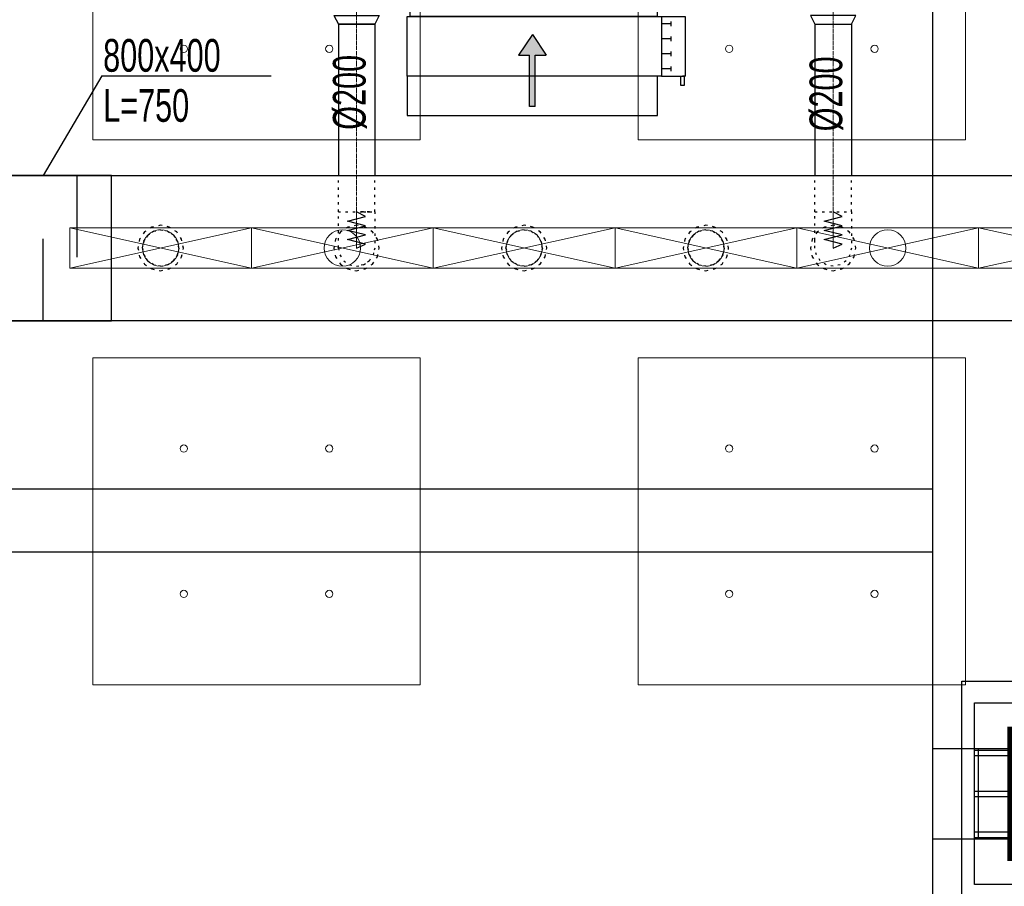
# Model space of a CAD drawing. Header units: centimetres. Extents: x -228435 to 46820, y -89367 to 152985.
# Tile 56 of 252: x -40343 to -34926, y 40490 to 45261. Entities that reach past the tile are written whole.
import ezdxf

# ---------------------------------------------------------------- set-up
doc = ezdxf.new("R2010")
doc.units = ezdxf.units.CM
doc.header["$LTSCALE"] = 50
doc.header["$PDMODE"] = 35
doc.header["$PDSIZE"] = 0.1
for name, pattern in [('CADVENT_CENTERLINE', [9.9, 7.4, -1, 0.5, -1]), ('CADVENT_HIDDEN', [0.8, 0.25, -0.55]), ('Kondygnacja  -0_5$0$HIDDEN', [9.525, 6.35, -3.175]), ('Kondygnacja  -0_5$0$HIDDEN2', [4.7625, 3.175, -1.5875]), ('Osie rzutów$0$DASHDOT2', [12.7, 6.35, -3.175, 0, -3.175])]:
    doc.linetypes.add(name, pattern=pattern)
doc.layers.get('0').update_dxf_attribs({"color": 8})
doc.layers.get('DEFPOINTS').update_dxf_attribs({"color": 8})
for name, color, linetype in [('01-103-Went PP_poziom-0_5$0$L_Nawiew', 3, 'Continuous'), ('bgde-nawiewEXP', 1, 'Continuous'), ('bgde-nawiewHIDDEN', 1, 'Continuous'), ('bgde-tekst', 7, 'Continuous'), ('bgde-wywiewSOL', 5, 'Continuous'), ('bgde_tlumik', 6, 'Continuous'), ('bgde_wymiary tłumik VAV', 7, 'Continuous'), ('Kondygnacja  -0_5$0$ARCH_KONSTR_POWYŻEJ RZUTU', 8, 'Kondygnacja  -0_5$0$HIDDEN'), ('Kondygnacja  -0_5$0$ARCH_KONSTR_POWYŻEJ RZUTU_IST', 8, 'Kondygnacja  -0_5$0$HIDDEN2'), ('Kondygnacja  -0_5$0$ARCH_KONSTRUKCJA_NIEWIDOCZNA', 8, 'Continuous'), ('Kondygnacja  -0_5$0$ARCH_OKŁADZINA', 8, 'Continuous'), ('Kondygnacja  -0_5$0$ARCH_SŁUPY', 8, 'Continuous'), ('Osie rzutów$0$ARCH_INFO_OSIE_IST', 8, 'Osie rzutów$0$DASHDOT2'), ('Osie rzutów$0$ARCH_INFO_OSIE_OPISY_IST', 8, 'Continuous')]:
    doc.layers.add(name, color=color, linetype=linetype)
for name, color, linetype, lineweight in [('bgde-nawiewCEN', 7, 'Continuous', 13), ('bgde_nawiewnik', 11, 'Continuous', 5), ('Kondygnacja  -0_5$0$ARCH_INFO_WYMIARY', 8, 'Continuous', 9), ('SU Lampy kwadratowe  -05$0$ARCH_SUFITY_PODWIESZANE', 8, 'Continuous', 9)]:
    doc.layers.add(name, color=color, linetype=linetype, lineweight=lineweight)
doc.styles.add('Kondygnacja  -0_5$0$Romans', font='Romans.shx', dxfattribs={"width": 0.7})
doc.dimstyles.new('Kondygnacja  -0_5$0$Wymiary 1-100', dxfattribs={"dimtxt": 12, "dimasz": 10, "dimexe": 5, "dimexo": 0, "dimgap": 4, "dimtad": 1, "dimrnd": 0.5, "dimzin": 12, "dimdsep": 46, "dimtxsty": 'Kondygnacja  -0_5$0$Romans', "dimblk": 'Kondygnacja  -0_5$0$_Oblique', "dimcen": 10, "dimdle": 10, "dimclrt": 55, "dimazin": 0, "dimtfac": 1, "dimtmove": 1, "dimatfit": 3, "dimfxl": 0, "dimtolj": 1, "dimtzin": 0, "dimarcsym": 0})
pattern_1 = [(45, (-1133.3117, -3177.9858), (-0.6735192, 0.6735192), [])]

# ---------------------------------------------------------------- blocks, each defined once
blk = doc.blocks.new('Osie rzutów')
at = {"layer": 'Osie rzutów$0$ARCH_INFO_OSIE_IST', "ltscale": 10}
blk.add_line((4436.04, 8600), (15156.54, 8600), dxfattribs=at)
blk = doc.blocks.new('SU Lampy kwadratowe  -05$0$moduł sufitu')
at = {"layer": 'SU Lampy kwadratowe  -05$0$ARCH_SUFITY_PODWIESZANE'}
for points in [[(60, -60), (240, -60), (240, -240), (60, -240)], [(360, -60), (540, -60), (540, -240), (360, -240)], [(60, -360), (240, -360), (240, -540), (60, -540)], [(360, -360), (540, -360), (540, -540), (360, -540)]]:
    blk.add_lwpolyline(points, close=True, dxfattribs=at)
for centre in [(110, -190), (190, -190), (410, -190), (490, -190), (110, -410), (190, -410), (410, -410), (490, -410), (110, -490), (190, -490), (410, -490), (490, -490)]:
    blk.add_circle(centre, 2, dxfattribs=at)
blk = doc.blocks.new('SU Lampy kwadratowe  -05')
at = {"layer": 'SU Lampy kwadratowe  -05$0$ARCH_SUFITY_PODWIESZANE'}
blk.add_blockref('SU Lampy kwadratowe  -05$0$moduł sufitu', (8060, 9200), dxfattribs=at)
blk = doc.blocks.new('Kondygnacja  -0_5$0$_Oblique')
at = {"color": 0, "linetype": 'ByBlock', "lineweight": -2}
blk.add_line((-0.5, -0.5), (0.5, 0.5), dxfattribs=at)
blk = doc.blocks.new('*D148')
at = {"layer": 'DEFPOINTS', "color": 0}
for p in [(-59190, 47690), (5862.4, 47690), (6190, 43700)]:
    blk.add_point(p, dxfattribs=at)
at = {"layer": 'Kondygnacja  -0_5$0$ARCH_INFO_WYMIARY', "color": 0, "lineweight": -2}
for p, q in [((5854.4, 47690), (5867.4, 47690)), ((5862.4, 43690), (5862.4, 47700)), ((5870.4, 43700), (5857.4, 43700))]:
    blk.add_line(p, q, dxfattribs=at)
at = {"layer": 'Kondygnacja  -0_5$0$ARCH_INFO_WYMIARY', "color": 0, "lineweight": -2, "xscale": 10, "yscale": 10, "zscale": 10}
for p, rotation in [((5862.4, 47690), 90), ((5862.4, 43700), 270)]:
    blk.add_blockref('Kondygnacja  -0_5$0$_Oblique', p, dxfattribs=dict(at, rotation=rotation))
at = {"layer": 'Kondygnacja  -0_5$0$ARCH_INFO_WYMIARY', "color": 55, "insert": (5852.4, 45695), "char_height": 12, "attachment_point": 5, "rotation": 90, "style": 'Kondygnacja  -0_5$0$Romans'}
blk.add_mtext('\\A1;3990', dxfattribs=at)
blk = doc.blocks.new('Kondygnacja  -0_5$0$słup_kwadrat')
at = {"layer": 'Kondygnacja  -0_5$0$ARCH_SŁUPY', "lineweight": 40}
h = blk.add_hatch(dxfattribs=at)
h.set_pattern_fill('ANSI31', color=256, scale=0.3, style=0)
h.set_pattern_definition(pattern_1)
h.paths.add_polyline_path([(36, 34), (39, 34), (39, 84), (36, 84)])
h = blk.add_hatch(dxfattribs=at)
h.set_pattern_fill('ANSI31', color=256, scale=0.3, style=0)
h.set_pattern_definition(pattern_1)
h.paths.add_polyline_path([(89, 80), (89, 83), (39, 83), (39, 80)])
h = blk.add_hatch(dxfattribs=at)
h.set_pattern_fill('ANSI31', color=256, scale=0.3, style=0)
h.set_pattern_definition(pattern_1)
h.paths.add_polyline_path([(89, 34), (92, 34), (92, 84), (89, 84)])
h = blk.add_hatch(dxfattribs=at)
h.set_pattern_fill('ANSI31', color=256, scale=0.3, style=0)
h.set_pattern_definition(pattern_1)
h.paths.add_polyline_path([(89, 57.5), (89, 60.5), (39, 60.5), (39, 57.5)])
h = blk.add_hatch(dxfattribs=at)
h.set_pattern_fill('ANSI31', color=256, scale=0.3, style=0)
h.set_pattern_definition(pattern_1)
h.paths.add_polyline_path([(89, 35), (89, 38), (39, 38), (39, 35)])
at = {"layer": 'Kondygnacja  -0_5$0$ARCH_KONSTRUKCJA_NIEWIDOCZNA'}
blk.add_lwpolyline([(119, 109), (119, 9), (9, 9), (9, 109)], close=True, dxfattribs=at)
for points in [[(36, 109), (36, 84)], [(39, 109), (39, 84)], [(62.5, 109), (62.5, 83)], [(65.5, 109), (65.5, 83)], [(89, 109), (89, 84)], [(92, 109), (92, 84)], [(9, 83), (36, 83)], [(92, 83), (119, 83)], [(9, 80), (36, 80)], [(92, 80), (119, 80)], [(9, 60.5), (36, 60.5)], [(92, 60.5), (119, 60.5)], [(9, 57.5), (36, 57.5)], [(92, 57.5), (119, 57.5)], [(9, 38), (36, 38)], [(92, 38), (119, 38)], [(9, 35), (36, 35)], [(36, 34), (36, 9)], [(39, 34), (39, 9)], [(62.5, 35), (62.5, 9)], [(65.49, 35), (65.49, 9)], [(89, 34), (89, 9)], [(92, 35), (119, 35)], [(92, 34), (92, 9)]]:
    blk.add_lwpolyline(points, dxfattribs=at)
at = {"layer": 'Kondygnacja  -0_5$0$ARCH_OKŁADZINA'}
blk.add_lwpolyline([(2, 121), (126, 121), (126, -3), (2, -3)], close=True, dxfattribs=at)
at = {"layer": 'Kondygnacja  -0_5$0$ARCH_SŁUPY', "lineweight": 40}
for p, q in [((39, 60.5), (89, 60.5)), ((89, 57.5), (39, 57.5))]:
    blk.add_line(p, q, dxfattribs=at)
at = {"layer": 'Kondygnacja  -0_5$0$ARCH_SŁUPY', "lineweight": 50, "const_width": 3}
blk.add_lwpolyline([(28.5, 94.5), (99.5, 94.5), (99.5, 23.5), (28.5, 23.5)], close=True, dxfattribs=at)
at = {"layer": 'Kondygnacja  -0_5$0$ARCH_SŁUPY', "lineweight": 40}
for points in [[(36, 84), (39, 84), (39, 34), (36, 34)], [(89, 84), (92, 84), (92, 34), (89, 34)]]:
    blk.add_lwpolyline(points, close=True, dxfattribs=at)
for points in [[(89, 83), (39, 83)], [(39, 80), (89, 80)], [(89, 38), (39, 38)], [(39, 35), (89, 35)]]:
    blk.add_lwpolyline(points, dxfattribs=at)
blk = doc.blocks.new('Kondygnacja  -0_5$0$konstrukcja istniejąca -0.5')
at = {"layer": 'Kondygnacja  -0_5$0$ARCH_KONSTR_POWYŻEJ RZUTU_IST', "ltscale": 10}
for points in [[(8582, 8625), (8582, 9775)], [(8738, 8575), (8582, 8575), (8582, 8625), (8738, 8625), (8738, 8575)], [(8582, 7425), (8582, 8575)]]:
    blk.add_lwpolyline(points, dxfattribs=at)
at = {"layer": 'Kondygnacja  -0_5$0$ARCH_KONSTR_POWYŻEJ RZUTU_IST', "ltscale": 10, "elevation": 0}
for points in [[(7538, 8767.89), (8582, 8767.89)], [(8582, 8732.89), (7538, 8732.89)], [(8607, 8625), (8607, 8575)]]:
    blk.add_lwpolyline(points, dxfattribs=at)
blk = doc.blocks.new('A$C5B3E7367')
at = {"layer": '01-103-Went PP_poziom-0_5$0$L_Nawiew'}
h = blk.add_hatch(color=256, dxfattribs=at)
h.paths.add_polyline_path([(215, 704), (215, 674), (331.7, 674), (331.7, 612.1), (445.9, 689), (331.7, 765.9), (331.7, 704)])
h.paths.add_polyline_path([(48.3, 704), (48.3, 674), (215, 674), (215, 704)])
for p, q in [((215, 1525), (165, 1525)), ((165, 1525), (165, 1505)), ((215, 1400), (215, 1530)), ((545, 1530), (215, 1530)), ((215, 1530), (215, 1515)), ((545, 1400), (545, 1530)), ((165, 1505), (215, 1505)), ((243.8, 1452), (268.8, 1452)), ((256.2, 1452), (256.2, 1400)), ((326.2, 1452), (351.2, 1452)), ((338.8, 1452), (338.8, 1400)), ((408.8, 1452), (433.8, 1452)), ((421.2, 1452), (421.2, 1400)), ((491.2, 1452), (516.2, 1452)), ((503.8, 1452), (503.8, 1400)), ((0, 1378), (215, 1378)), ((0, 0), (0, 1378)), ((545, 1400), (215, 1400)), ((215, 1400), (215, 1378)), ((215, 1378), (215, 0)), ((545, 0), (545, 1400)), ((445.9, 689), (331.7, 765.9)), ((331.7, 704), (331.7, 765.9)), ((48.3, 704), (331.7, 704)), ((48.3, 704), (48.3, 674)), ((48.3, 674), (331.7, 674)), ((445.9, 689), (331.7, 612.1)), ((331.7, 612.1), (331.7, 674)), ((215, 0), (0, 0)), ((215, 0), (545, 0))]:
    blk.add_line(p, q, dxfattribs=at)
blk = doc.blocks.new('A$C53CA46B8')
at = {"layer": 'bgde-wywiewSOL'}
for p, q in [((112.9, 511.1), (-162.1, 511.1)), ((-137.1, 481.1), (-137.1, 511.1)), ((87.9, 481.1), (87.9, 511.1)), ((200.4, 481.1), (-249.6, 481.1)), ((-249.6, 481.1), (-249.6, -878.9)), ((200.4, 481.1), (200.4, -878.9)), ((200.4, -878.9), (-249.6, -878.9)), ((112.9, -908.9), (-162.1, -908.9)), ((-137.1, -878.9), (-137.1, -908.9)), ((87.9, -878.9), (87.9, -908.9))]:
    blk.add_line(p, q, dxfattribs=at)
at = {"layer": '01-103-Went PP_poziom-0_5$0$L_Nawiew'}
blk.add_blockref('A$C5B3E7367', (-794.6, -893.9), dxfattribs=at)
blk = doc.blocks.new('A$C066D7839')
at = {"layer": 'bgde_nawiewnik'}
for p, q in [((-50, -11.15), (-50, 11.15)), ((-50, 11.15), (50, 11.15)), ((-50, -11.15), (50, 11.15)), ((50, -11.15), (-50, 11.15)), ((50, 11.15), (50, -11.15)), ((50, -11.15), (-50, -11.15))]:
    blk.add_line(p, q, dxfattribs=at)
blk.add_circle((0, 0), 10, dxfattribs=at)
blk = doc.blocks.new('t34')
at = {"layer": 'bgde_tlumik'}
for p, q in [((-40401.3, 25953.2), (-40401.3, 26403.2)), ((-40026.3, 25953.2), (-40026.3, 26403.2)), ((-40213.8, 25603.2), (-40213.8, 26053.2))]:
    blk.add_line(p, q, dxfattribs=at)
blk.add_lwpolyline([(-40588.8, 25603.2), (-39838.8, 25603.2), (-39838.8, 26403.2), (-40588.8, 26403.2)], close=True, dxfattribs=at)

msp = doc.modelspace()

# ---------------------------------------------------------------- linework, layer by layer
at = {"layer": 'bgde-nawiewCEN', "linetype": 'CADVENT_CENTERLINE', "ltscale": 0.06}
for p, q in [((-38489.979, 45339.069), (-38489.979, 45236.069)), ((-35867.838, 45339.069), (-35867.838, 45236.069)), ((-38489.979, 45236.069), (-38489.979, 44203.959)), ((-35867.838, 45236.069), (-35867.838, 44203.959)), ((-38489.979, 44203.959), (-38489.979, 44185.263)), ((-35867.838, 44203.959), (-35867.838, 44185.263)), ((-38489.979, 44185.263), (-38489.979, 44134.152)), ((-35867.838, 44185.263), (-35867.838, 44134.152)), ((-38489.979, 44134.152), (-38489.979, 44106.359)), ((-38489.979, 44106.359), (-38489.979, 44082.833)), ((-35867.838, 44134.152), (-35867.838, 44106.359)), ((-35867.838, 44106.359), (-35867.838, 44082.833)), ((-38489.979, 44082.833), (-38489.979, 44063.218)), ((-38489.979, 44063.218), (-38489.979, 44047.159)), ((-38489.979, 44047.159), (-38489.979, 44034.3)), ((-35867.838, 44082.833), (-35867.838, 44063.218)), ((-35867.838, 44063.218), (-35867.838, 44047.159)), ((-35867.838, 44047.159), (-35867.838, 44034.3)), ((-38489.979, 44034.3), (-38489.979, 44024.285)), ((-38489.979, 44024.285), (-38489.979, 44016.759)), ((-38489.979, 44016.759), (-38489.979, 44011.366)), ((-38489.979, 44011.366), (-38489.979, 44007.752)), ((-38489.979, 44007.752), (-38489.979, 44005.559)), ((-38489.979, 44005.559), (-38489.979, 44004.433)), ((-38489.979, 44004.433), (-38489.979, 44003.959)), ((-35867.838, 44034.3), (-35867.838, 44024.285)), ((-35867.838, 44024.285), (-35867.838, 44016.759)), ((-35867.838, 44016.759), (-35867.838, 44011.366)), ((-35867.838, 44011.366), (-35867.838, 44007.752)), ((-35867.838, 44007.752), (-35867.838, 44005.559)), ((-35867.838, 44005.559), (-35867.838, 44004.433)), ((-35867.838, 44004.433), (-35867.838, 44003.959))]:
    msp.add_line(p, q, dxfattribs=at)
at = {"layer": 'bgde-nawiewEXP', "linetype": 'Continuous'}
for points in [[(-38614.979, 45284.226), (-38589.979, 45236.069), (-38589.979, 44403.774)], [(-38614.979, 45284.226), (-38364.979, 45284.226), (-38389.979, 45236.069), (-38389.979, 45236.069), (-38589.979, 45236.069), (-38589.979, 45236.069), (-38389.979, 45236.069), (-38389.979, 44403.774)], [(-35967.838, 45236.069), (-35967.838, 44403.774)], [(-35967.838, 45236.069), (-35767.838, 45236.069), (-35767.838, 44403.774)], [(-40588.801, 44403.774), (-19380.813, 44403.774), (-19380.813, 43603.774), (-40588.801, 43603.774)]]:
    msp.add_lwpolyline(points, dxfattribs=at)
msp.add_lwpolyline([(-35992.838, 45284.226), (-35967.838, 45236.069), (-35767.838, 45236.069), (-35742.838, 45284.226), (-35983.323, 45284.226)], close=True, dxfattribs=at)
at = {"layer": 'bgde-nawiewHIDDEN', "linetype": 'CADVENT_HIDDEN'}
for points in [[(-38589.979, 44203.959), (-38589.979, 44403.774)], [(-38419.269, 44203.959), (-38389.979, 44203.959), (-38389.979, 44403.774)], [(-35967.838, 44203.959), (-35767.838, 44203.959), (-35767.838, 44403.774)], [(-35967.838, 44203.959), (-35967.838, 44403.774)], [(-38589.979, 44005.559), (-38589.979, 44203.959), (-38389.979, 44203.959), (-38389.979, 44003.959), (-38397.591, 43965.691)], [(-38589.979, 44203.959), (-38451.711, 44203.959)], [(-38451.711, 44203.959), (-38489.979, 44203.959)], [(-38451.711, 44203.959), (-38419.269, 44203.959)], [(-38419.269, 44203.959), (-38451.711, 44203.959)], [(-37638.549, 44074.67), (-37606.106, 44096.347)], [(-37606.106, 44096.347), (-37638.549, 44074.67)], [(-37606.106, 44096.347), (-37567.838, 44103.959)], [(-37567.838, 44103.959), (-37606.106, 44096.347)], [(-37567.838, 44103.959), (-37529.57, 44096.347)], [(-37529.57, 44096.347), (-37567.838, 44103.959)], [(-37529.57, 44096.347), (-37497.127, 44074.67)], [(-37497.127, 44074.67), (-37529.57, 44096.347)], [(-37667.838, 44003.959), (-37660.226, 44042.227)], [(-37660.226, 44042.227), (-37667.838, 44003.959)], [(-37660.226, 44042.227), (-37638.549, 44074.67)], [(-37638.549, 44074.67), (-37660.226, 44042.227)], [(-37497.127, 44074.67), (-37475.45, 44042.227)], [(-37475.45, 44042.227), (-37497.127, 44074.67)], [(-37475.45, 44042.227), (-37467.838, 44003.959), (-37475.45, 43965.691)], [(-38589.979, 44005.559), (-38589.979, 44003.959), (-38582.367, 43965.691), (-38560.69, 43933.248), (-38528.248, 43911.571), (-38489.979, 43903.959), (-38451.711, 43911.571)], [(-38419.269, 43933.248), (-38397.591, 43965.691), (-38389.979, 44003.959)], [(-37667.838, 44003.959), (-37660.226, 43965.691)], [(-37660.226, 43965.691), (-37667.838, 44003.959)], [(-37475.45, 43965.691), (-37467.838, 44003.959)], [(-38451.711, 43911.571), (-38419.269, 43933.248)], [(-38419.269, 43933.248), (-38451.711, 43911.571)], [(-37660.226, 43965.691), (-37638.549, 43933.248)], [(-37638.549, 43933.248), (-37660.226, 43965.691)], [(-37638.549, 43933.248), (-37606.106, 43911.571)], [(-37606.106, 43911.571), (-37638.549, 43933.248)], [(-37529.57, 43911.571), (-37497.127, 43933.248)], [(-37497.127, 43933.248), (-37529.57, 43911.571)], [(-37497.127, 43933.248), (-37475.45, 43965.691)], [(-37475.45, 43965.691), (-37497.127, 43933.248)], [(-38451.711, 43911.571), (-38489.979, 43903.959)], [(-37606.106, 43911.571), (-37567.838, 43903.959)], [(-37567.838, 43903.959), (-37606.106, 43911.571)], [(-37567.838, 43903.959), (-37529.57, 43911.571)], [(-37529.57, 43911.571), (-37567.838, 43903.959)]]:
    msp.add_lwpolyline(points, dxfattribs=at)
at = {"layer": 'bgde-nawiewHIDDEN'}
for points in [[(-38489.979, 44003.959), (-38439.979, 44025.257), (-38539.979, 44050.618), (-38439.979, 44075.839), (-38539.979, 44101.124), (-38439.979, 44126.659), (-38539.979, 44152.018), (-38439.979, 44177.477), (-38489.979, 44203.959)], [(-35867.838, 44003.959), (-35817.838, 44025.257), (-35917.838, 44050.618), (-35817.838, 44075.839), (-35917.838, 44101.124), (-35817.838, 44126.659), (-35917.838, 44152.018), (-35817.838, 44177.477), (-35867.838, 44203.959)], [(-39567.838, 44003.959), (-39567.838, 44003.959)], [(-37567.838, 44003.959), (-37567.838, 44003.959)], [(-36567.838, 44003.959), (-36567.838, 44003.959)]]:
    msp.add_lwpolyline(points, dxfattribs=at)
at = {"layer": 'bgde-nawiewHIDDEN', "linetype": 'CADVENT_HIDDEN'}
for points in [[(-35967.838, 44047.159), (-35967.838, 44203.959), (-35767.838, 44203.959), (-35767.838, 44003.959), (-35775.45, 43965.691), (-35797.127, 43933.248), (-35829.57, 43911.571), (-35867.838, 43903.959), (-35906.106, 43911.571), (-35938.549, 43933.248), (-35960.226, 43965.691), (-35967.838, 44003.959), (-35967.838, 44034.3)], [(-39692.838, 44003.959), (-39683.323, 43956.123), (-39656.226, 43915.571), (-39615.674, 43888.474), (-39567.838, 43878.959), (-39520.003, 43888.474), (-39479.45, 43915.571), (-39452.353, 43956.123), (-39442.838, 44003.959), (-39452.353, 44051.794), (-39479.45, 44092.347), (-39520.003, 44119.444), (-39567.838, 44128.959), (-39615.674, 44119.444), (-39656.226, 44092.347), (-39683.323, 44051.794)], [(-39692.838, 44003.959), (-39683.323, 43956.123), (-39656.226, 43915.571), (-39615.674, 43888.474), (-39567.838, 43878.959), (-39520.003, 43888.474), (-39479.45, 43915.571), (-39452.353, 43956.123), (-39442.838, 44003.959), (-39452.353, 44051.794), (-39479.45, 44092.347), (-39520.003, 44119.444), (-39567.838, 44128.959), (-39615.674, 44119.444), (-39656.226, 44092.347), (-39683.323, 44051.794)], [(-39667.838, 44003.959), (-39660.226, 44042.227), (-39638.549, 44074.67), (-39606.106, 44096.347), (-39567.838, 44103.959), (-39529.57, 44096.347), (-39497.127, 44074.67), (-39475.45, 44042.227), (-39467.838, 44003.959), (-39475.45, 43965.691), (-39497.127, 43933.248), (-39529.57, 43911.571), (-39567.838, 43903.959), (-39606.106, 43911.571), (-39638.549, 43933.248), (-39660.226, 43965.691)], [(-39667.838, 44003.959), (-39660.226, 43965.691), (-39638.549, 43933.248), (-39606.106, 43911.571), (-39567.838, 43903.959), (-39529.57, 43911.571), (-39497.127, 43933.248), (-39475.45, 43965.691), (-39467.838, 44003.959), (-39475.45, 44042.227), (-39497.127, 44074.67), (-39529.57, 44096.347), (-39567.838, 44103.959), (-39606.106, 44096.347), (-39638.549, 44074.67), (-39660.226, 44042.227)], [(-38614.979, 44003.959), (-38605.464, 43956.123), (-38578.368, 43915.571), (-38537.815, 43888.474), (-38489.979, 43878.959), (-38442.144, 43888.474), (-38401.591, 43915.571), (-38374.494, 43956.123), (-38364.979, 44003.959), (-38374.494, 44051.794), (-38401.591, 44092.347), (-38442.144, 44119.444), (-38489.979, 44128.959), (-38537.815, 44119.444), (-38578.368, 44092.347), (-38605.464, 44051.794)], [(-38614.979, 44003.959), (-38605.464, 43956.123), (-38578.368, 43915.571), (-38537.815, 43888.474), (-38489.979, 43878.959), (-38442.144, 43888.474), (-38401.591, 43915.571), (-38374.494, 43956.123), (-38364.979, 44003.959), (-38374.494, 44051.794), (-38401.591, 44092.347), (-38442.144, 44119.444), (-38489.979, 44128.959), (-38537.815, 44119.444), (-38578.368, 44092.347), (-38605.464, 44051.794)], [(-37692.838, 44003.959), (-37683.323, 43956.123), (-37656.226, 43915.571), (-37615.674, 43888.474), (-37567.838, 43878.959), (-37520.003, 43888.474), (-37479.45, 43915.571), (-37452.353, 43956.123), (-37442.838, 44003.959), (-37452.353, 44051.794), (-37479.45, 44092.347), (-37520.003, 44119.444), (-37567.838, 44128.959), (-37615.674, 44119.444), (-37656.226, 44092.347), (-37683.323, 44051.794)], [(-37692.838, 44003.959), (-37683.323, 43956.123), (-37656.226, 43915.571), (-37615.674, 43888.474), (-37567.838, 43878.959), (-37520.003, 43888.474), (-37479.45, 43915.571), (-37452.353, 43956.123), (-37442.838, 44003.959), (-37452.353, 44051.794), (-37479.45, 44092.347), (-37520.003, 44119.444), (-37567.838, 44128.959), (-37615.674, 44119.444), (-37656.226, 44092.347), (-37683.323, 44051.794)], [(-37667.838, 44003.959), (-37660.226, 43965.691), (-37638.549, 43933.248), (-37606.106, 43911.571), (-37567.838, 43903.959), (-37529.57, 43911.571), (-37497.127, 43933.248), (-37475.45, 43965.691), (-37467.838, 44003.959), (-37475.45, 44042.227), (-37497.127, 44074.67), (-37529.57, 44096.347), (-37567.838, 44103.959), (-37606.106, 44096.347), (-37638.549, 44074.67), (-37660.226, 44042.227)], [(-36692.838, 44003.959), (-36683.323, 43956.123), (-36656.226, 43915.571), (-36615.674, 43888.474), (-36567.838, 43878.959), (-36520.003, 43888.474), (-36479.45, 43915.571), (-36452.353, 43956.123), (-36442.838, 44003.959), (-36452.353, 44051.794), (-36479.45, 44092.347), (-36520.003, 44119.444), (-36567.838, 44128.959), (-36615.674, 44119.444), (-36656.226, 44092.347), (-36683.323, 44051.794)], [(-36692.838, 44003.959), (-36683.323, 43956.123), (-36656.226, 43915.571), (-36615.674, 43888.474), (-36567.838, 43878.959), (-36520.003, 43888.474), (-36479.45, 43915.571), (-36452.353, 43956.123), (-36442.838, 44003.959), (-36452.353, 44051.794), (-36479.45, 44092.347), (-36520.003, 44119.444), (-36567.838, 44128.959), (-36615.674, 44119.444), (-36656.226, 44092.347), (-36683.323, 44051.794)], [(-36667.838, 44003.959), (-36660.226, 43965.691), (-36638.549, 43933.248), (-36606.106, 43911.571), (-36567.838, 43903.959), (-36529.57, 43911.571), (-36497.127, 43933.248), (-36475.45, 43965.691), (-36467.838, 44003.959), (-36475.45, 44042.227), (-36497.127, 44074.67), (-36529.57, 44096.347), (-36567.838, 44103.959), (-36606.106, 44096.347), (-36638.549, 44074.67), (-36660.226, 44042.227)], [(-36667.838, 44003.959), (-36660.226, 44042.227), (-36638.549, 44074.67), (-36606.106, 44096.347), (-36567.838, 44103.959), (-36529.57, 44096.347), (-36497.127, 44074.67), (-36475.45, 44042.227), (-36467.838, 44003.959), (-36475.45, 43965.691), (-36497.127, 43933.248), (-36529.57, 43911.571), (-36567.838, 43903.959), (-36606.106, 43911.571), (-36638.549, 43933.248), (-36660.226, 43965.691)], [(-35992.838, 44003.959), (-35983.323, 43956.123), (-35956.226, 43915.571), (-35915.674, 43888.474), (-35867.838, 43878.959), (-35820.003, 43888.474), (-35779.45, 43915.571), (-35752.353, 43956.123), (-35742.838, 44003.959), (-35752.353, 44051.794), (-35779.45, 44092.347), (-35820.003, 44119.444), (-35867.838, 44128.959), (-35915.674, 44119.444), (-35956.226, 44092.347), (-35983.323, 44051.794)], [(-35992.838, 44003.959), (-35983.323, 43956.123), (-35956.226, 43915.571), (-35915.674, 43888.474), (-35867.838, 43878.959), (-35820.003, 43888.474), (-35779.45, 43915.571), (-35752.353, 43956.123), (-35742.838, 44003.959), (-35752.353, 44051.794), (-35779.45, 44092.347), (-35820.003, 44119.444), (-35867.838, 44128.959), (-35915.674, 44119.444), (-35956.226, 44092.347), (-35983.323, 44051.794)]]:
    msp.add_lwpolyline(points, close=True, dxfattribs=at)
at = {"layer": 'bgde_wymiary tłumik VAV'}
for q in [(-40213.801, 44403.774), (-38960.037, 44950.883)]:
    msp.add_line((-39890.381, 44950.883), q, dxfattribs=at)

# ---------------------------------------------------------------- block references
at = {"layer": '01-103-Went PP_poziom-0_5$0$L_Nawiew', "xscale": -1, "rotation": 270}
msp.add_blockref('A$C53CA46B8', (-37317.949, 45528.749, 2865), dxfattribs=at)
at = {"layer": '01-103-Went PP_poziom-0_5$0$L_Nawiew', "xscale": 10, "yscale": 10, "zscale": 10}
for p in [(-39567.836, 44003.959, 742.119), (-38567.836, 44003.959, 742.119), (-37567.836, 44003.959, 742.119), (-36567.836, 44003.959, 742.119), (-35567.836, 44003.959, 742.119), (-34567.836, 44003.959, 742.119)]:
    msp.add_blockref('A$C066D7839', p, dxfattribs=at)
at = {"layer": 'bgde_tlumik'}
msp.add_blockref('t34', (0, 18000.54), dxfattribs=at)
at = {"layer": 'Kondygnacja  -0_5$0$ARCH_KONSTR_POWYŻEJ RZUTU', "xscale": 10, "yscale": 10, "zscale": 10}
msp.add_blockref('Kondygnacja  -0_5$0$konstrukcja istniejąca -0.5', (-121140, -45000), dxfattribs=at)
at = {"layer": 'Kondygnacja  -0_5$0$ARCH_SŁUPY', "xscale": 10, "yscale": 10, "zscale": 10}
msp.add_blockref('Kondygnacja  -0_5$0$słup_kwadrat', (-35180, 40410), dxfattribs=at)
at = {"layer": 'Osie rzutów$0$ARCH_INFO_OSIE_OPISY_IST', "xscale": 10, "yscale": 10, "zscale": 10}
msp.add_blockref('Osie rzutów', (-121140, -45000), dxfattribs=at)
at = {"layer": 'SU Lampy kwadratowe  -05$0$ARCH_SUFITY_PODWIESZANE', "xscale": 10, "yscale": 10, "zscale": 10}
msp.add_blockref('SU Lampy kwadratowe  -05', (-121140, -45000), dxfattribs=at)

# ---------------------------------------------------------------- texts
at = {"layer": 'bgde-tekst', "width": 0.7}
for p in [(-38439.979, 44654.74, 630), (-35817.838, 44646.328, 630)]:
    msp.add_text('%%c200', height=180, rotation=90, dxfattribs=at).set_placement(p)
at = {"layer": 'bgde_wymiary tłumik VAV', "width": 0.7}
for s, p in [('800x400', (-39883.954, 44974.362, 1920)), ('L=750', (-39883.954, 44698.701, 1920))]:
    msp.add_text(s, height=180, dxfattribs=at).set_placement(p)

# ---------------------------------------------------------------- dimensions: what is measured, and where the dimension line sits
at = {"layer": 'Kondygnacja  -0_5$0$ARCH_INFO_WYMIARY'}
dim = msp.add_linear_dim(base=(5862.405, 47690), p1=(6190, 43700), p2=(-59190, 47690), angle=90, dimstyle='Kondygnacja  -0_5$0$Wymiary 1-100', dxfattribs=at)
dim.commit()
dim.dimension.update_dxf_attribs({"geometry": '*D148', "text_midpoint": (5852.405, 45695)})

doc.saveas('drawing.dxf')
